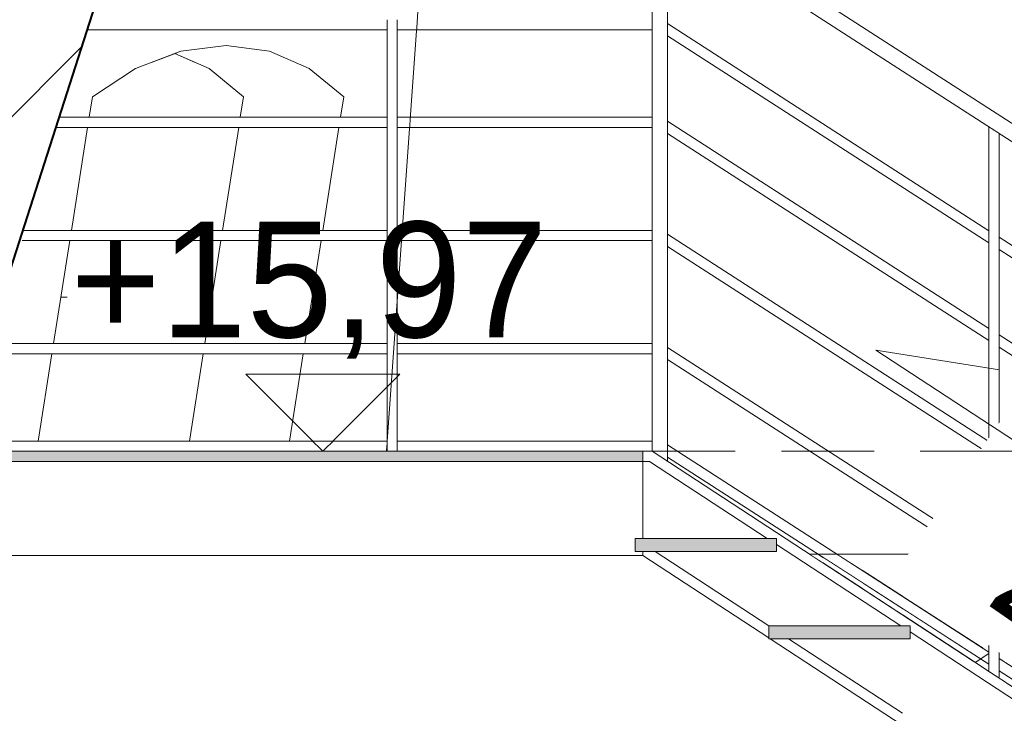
# Model space of a CAD drawing. Header units: millimetres. Extents: x 16408 to 39505, y -6861 to 26364.
# Tile 81 of 85: x 28852 to 30768, y 15456 to 16806. Entities that reach past the tile are written whole.
import ezdxf

# ---------------------------------------------------------------- set-up
doc = ezdxf.new("R2010")
doc.units = ezdxf.units.MM
doc.header["$MEASUREMENT"] = 0
doc.linetypes.add('Przerywana gęsta', pattern=[270, 180, -90])
doc.linetypes.add('Wipeout_Contour', pattern=[1000, 0, -1000])
for name, color, linetype, lineweight in [('0_Nr_pióra__1', 7, 'Continuous', 13), ('0_Nr_pióra__103', 7, 'Continuous', 5), ('0_Nr_pióra__51', 7, 'Continuous', 15), ('0_Nr_pióra__90', 7, 'Continuous', 13), ('inw_schody zewnętrzne_Nr_pióra__1', 7, 'Continuous', 13), ('inw_schody zewnętrzne_Nr_pióra__27', 7, 'Continuous', 40), ('inw_schody zewnętrzne_Nr_pióra__87', 7, 'Continuous', 13)]:
    doc.layers.add(name, color=color, linetype=linetype, lineweight=lineweight)
doc.layers.add('inw_schody zewnętrzne', color=7, linetype='Continuous')
doc.layers.add('inw_ściany zewnętrzne_Nr_pióra__61', color=7, linetype='Continuous', lineweight=13, true_color=0x6a6a6a)
doc.styles.add('STYL_AUTOMATYCZNY_1', font='txt')

# ---------------------------------------------------------------- blocks, each defined once
blk = doc.blocks.new('Wymiary_18_4', base_point=(29441.8, 15966.4))
at = {"layer": '0_Nr_pióra__1', "color": 7, "linetype": 'Continuous', "lineweight": 13}
for p, q in [((29441.8, 15966.4), (29291.8, 16116.4)), ((29291.8, 16116.4), (29591.8, 16116.4)), ((29591.8, 16116.4), (29441.8, 15966.4))]:
    blk.add_line(p, q, dxfattribs=at)
at = {"layer": '0_Nr_pióra__1', "color": 7, "lineweight": 13, "insert": (28950.5, 16146.4), "char_height": 225, "attachment_point": 7, "style": 'STYL_AUTOMATYCZNY_1'}
blk.add_mtext('\\A1;{\\pql;\\fCentury Gothic|b0|i0|c238|p34;+15,97}', dxfattribs=at)

msp = doc.modelspace()

# ---------------------------------------------------------------- wipeouts: each hides what was drawn before it
at = {"color": 254, "linetype": 'Wipeout_Contour', "lineweight": 0, "ltscale": 134249.110136}
msp.add_wipeout([(29179, 15966.4), (29373.9, 15966.4), (29482.3, 16656.4), (29287.4, 16656.4)], dxfattribs=at).dxf.layer = 'inw_schody zewnętrzne'
at = {"color": 254, "linetype": 'Wipeout_Contour', "lineweight": 0, "ltscale": 271329.607126}
msp.add_wipeout([(29831.4, 15946.4), (29817.5, 15766.4), (30064.5, 15766.4), (30064.5, 15771.4), (30049.5, 15771.4), (30049.5, 15796.4), (30064.5, 15796.4), (30064.5, 15946.4)], dxfattribs=at).dxf.layer = 'inw_schody zewnętrzne'
at = {"color": 254, "linetype": 'Wipeout_Contour', "lineweight": 0, "ltscale": 102745.632405}
msp.add_wipeout([(30388.6, 15766.4), (30415.9, 15748.6), (30415.9, 15766.4)], dxfattribs=at).dxf.layer = 'inw_schody zewnętrzne'
at = {"color": 254, "linetype": 'Wipeout_Contour', "lineweight": 0, "ltscale": 138168.836455}
msp.add_wipeout([(30725.9, 15766.4), (30725.9, 15545.9), (30879.8, 15445.3), (30879.8, 15766.4)], dxfattribs=at).dxf.layer = 'inw_schody zewnętrzne'

# ---------------------------------------------------------------- next in the draw order: wipeouts: each hides what was drawn before it
at = {"color": 254, "linetype": 'Wipeout_Contour', "lineweight": 0, "ltscale": 102173.880917}
msp.add_wipeout([(30064.5, 15954.7), (30064.5, 15796.4), (30306.6, 15796.4)], dxfattribs=at)
at = {"color": 254, "linetype": 'Wipeout_Contour', "lineweight": 0, "ltscale": 204159.295802}
msp.add_wipeout([(30088.3, 15771.4), (30064.5, 15771.4), (30064.5, 15763.3), (30309.5, 15603.1), (30309.5, 15626.4), (30310, 15626.4)], dxfattribs=at)
at = {"color": 254, "linetype": 'Wipeout_Contour', "lineweight": 0, "ltscale": 135046.978927}
msp.add_wipeout([(29220.4, 16711.2), (29287.4, 16656.4), (29482.3, 16656.4), (29415.3, 16711.2)], dxfattribs=at).dxf.layer = 'inw_schody zewnętrzne'
at = {"color": 254, "linetype": 'Wipeout_Contour', "lineweight": 0, "ltscale": 137709.95904}
msp.add_wipeout([(30725.9, 15766.4), (30571.1, 15766.4), (30571.1, 15647.2), (30725.9, 15545.9)], dxfattribs=at).dxf.layer = 'inw_schody zewnętrzne'

# ---------------------------------------------------------------- next in the draw order: wipeouts: each hides what was drawn before it
at = {"color": 254, "linetype": 'Wipeout_Contour', "lineweight": 0, "ltscale": 170968.932055}
msp.add_wipeout([(30348.3, 15601.4), (30312.1, 15601.4), (30569.5, 15433.1), (30569.5, 15456.4), (30570, 15456.4)], dxfattribs=at)
at = {"color": 254, "linetype": 'Wipeout_Contour', "lineweight": 0, "ltscale": 168521.779267}
msp.add_wipeout([(29153.5, 16740.4), (29220.4, 16711.2), (29415.3, 16711.2), (29337.9, 16745), (29165.4, 16745)], dxfattribs=at).dxf.layer = 'inw_schody zewnętrzne'
at = {"color": 254, "linetype": 'Wipeout_Contour', "lineweight": 0, "ltscale": 137365.381393}
msp.add_wipeout([(30493.5, 15697.9), (30571.1, 15647.2), (30571.1, 15766.4), (30493.5, 15766.4)], dxfattribs=at).dxf.layer = 'inw_schody zewnętrzne'

# ---------------------------------------------------------------- next in the draw order: wipeouts: each hides what was drawn before it
at = {"color": 254, "linetype": 'Wipeout_Contour', "lineweight": 0, "ltscale": 101123.259792}
msp.add_wipeout([(29253.5, 16756.4), (29165.4, 16745), (29337.9, 16745)], dxfattribs=at).dxf.layer = 'inw_schody zewnętrzne'
at = {"color": 254, "linetype": 'Wipeout_Contour', "lineweight": 0, "ltscale": 137136.164762}
msp.add_wipeout([(30493.5, 15766.4), (30415.9, 15766.4), (30415.9, 15748.6), (30493.5, 15697.9)], dxfattribs=at).dxf.layer = 'inw_schody zewnętrzne'

# ---------------------------------------------------------------- next in the draw order: wipeouts: each hides what was drawn before it
at = {"color": 254, "linetype": 'Wipeout_Contour', "lineweight": 0, "ltscale": 585524.47313}
msp.add_wipeout([(31364.5, 15128.4), (30064.5, 15978.4), (30064.5, 15954.7), (30306.6, 15796.4), (30324.5, 15796.4), (30324.5, 15784.7), (30566.6, 15626.4), (30584.5, 15626.4), (30584.5, 15614.7), (30826.6, 15456.4), (30844.5, 15456.4), (30844.5, 15444.7), (31086.6, 15286.4), (31104.5, 15286.4), (31104.5, 15274.7), (31346.6, 15116.4), (31364.5, 15116.4)], dxfattribs=at)
at = {"color": 254, "linetype": 'Wipeout_Contour', "lineweight": 0, "ltscale": 100831.077153}
msp.add_wipeout([(29107.1, 16722.6), (29194.3, 16722.6), (29153.5, 16740.4)], dxfattribs=at).dxf.layer = 'inw_schody zewnętrzne'

# ---------------------------------------------------------------- next in the draw order: hatches: boundary and pattern name
at = {"layer": '0_Nr_pióra__1', "linetype": 'Continuous', "lineweight": 0, "true_color": 0x000000}
msp.add_hatch(color=18, dxfattribs=at).paths.add_polyline_path([(30064.5, 15946.4), (30064.5, 15966.4), (28719.4, 15966.4), (28713, 15946.4)])

# ---------------------------------------------------------------- next in the draw order: wipeouts: each hides what was drawn before it
at = {"color": 254, "linetype": 'Wipeout_Contour', "lineweight": 0, "ltscale": 257275.211859}
msp.add_wipeout([(30807.6, 20512.3), (32531.8, 15143.8), (32728.1, 15766.4), (31148.3, 20691.7), (31043.7, 21112.3), (29925.6, 21112.3), (30179.3, 20512.3)], dxfattribs=at).dxf.layer = 'inw_schody zewnętrzne'

# ---------------------------------------------------------------- next in the draw order: hatches: boundary and pattern name
at = {"layer": '0_Nr_pióra__1', "linetype": 'Continuous', "lineweight": 0, "true_color": 0x000000}
msp.add_hatch(color=18, dxfattribs=at).paths.add_polyline_path([(30584.5, 15601.4), (30584.5, 15626.4), (30309.5, 15626.4), (30309.5, 15601.4)])

# ---------------------------------------------------------------- next in the draw order: wipeouts: each hides what was drawn before it
at = {"color": 254, "linetype": 'Wipeout_Contour', "lineweight": 0, "ltscale": 347077.803161}
msp.add_wipeout([(30729.4, 15531.7), (30729.6, 15531.5), (30751.9, 15546.3), (30751.9, 15546.5), (30771.9, 15559.7), (30772.5, 15559.9), (30772.5, 15559.8), (31440.1, 16000.2), (31440.1, 16000.5), (31455.2, 16010.4)], dxfattribs=at)
at = {"color": 254, "linetype": 'Wipeout_Contour', "lineweight": 0, "ltscale": 138120.209268}
msp.add_wipeout([(28256.9, 15766.4), (28655.2, 15766.4), (30179.3, 20512.3), (29925.6, 21012.3)], dxfattribs=at).dxf.layer = 'inw_schody zewnętrzne'

# ---------------------------------------------------------------- next in the draw order: hatches: boundary and pattern name
at = {"layer": '0_Nr_pióra__1', "linetype": 'Continuous', "lineweight": 0, "true_color": 0x000000}
msp.add_hatch(color=18, dxfattribs=at).paths.add_polyline_path([(30324.5, 15771.4), (30324.5, 15796.4), (30049.5, 15796.4), (30049.5, 15771.4)])
at = {"layer": 'inw_schody zewnętrzne_Nr_pióra__1', "linetype": 'Continuous', "lineweight": 13}
h = msp.add_hatch(dxfattribs=at)
h.set_pattern_fill('Bloczki_ceramiczne_0004', style=0, pattern_type=2)
h.set_pattern_definition([(45, (0, 0), (-190.9188, 190.9188), [])])
h.paths.add_polyline_path([(28256.9, 15766.4), (28655.2, 15766.4), (30179.3, 20512.3), (29925.6, 21012.3)])

# ---------------------------------------------------------------- next in the draw order: linework, layer by layer
at = {"layer": '0_Nr_pióra__1', "color": 7, "linetype": 'Continuous', "lineweight": 13}
msp.add_line((30064.5, 15946.4), (28713, 15946.4), dxfattribs=at)
at = {"layer": '0_Nr_pióra__103', "color": 7, "linetype": 'Continuous', "lineweight": 5}
for p, q in [((30064.5, 15946.4), (30064.5, 15796.4)), ((30064.5, 15771.4), (30064.5, 15763.3))]:
    msp.add_line(p, q, dxfattribs=at)
at = {"layer": '0_Nr_pióra__51', "color": 7, "linetype": 'Continuous', "lineweight": 15}
msp.add_line((30049.5, 15796.4), (30049.5, 15771.4), dxfattribs=at)
at = {"layer": 'inw_schody zewnętrzne_Nr_pióra__87', "color": 7, "linetype": 'Continuous', "lineweight": 13}
for p, q in [((29165.4, 16745), (29253.5, 16756.4)), ((29253.5, 16756.4), (29337.9, 16745)), ((29077.4, 16711.2), (29165.4, 16745)), ((29220.4, 16711.2), (29153.5, 16740.4)), ((29337.9, 16745), (29415.3, 16711.2)), ((28993.2, 16656.4), (29077.4, 16711.2)), ((29287.4, 16656.4), (29220.4, 16711.2)), ((29415.3, 16711.2), (29482.3, 16656.4)), ((28986.9, 16616.4), (28993.2, 16656.4)), ((28952.3, 16396.4), (28983.8, 16596.4)), ((28917.8, 16176.4), (28949.2, 16376.4)), ((28943.9, 16266.4), (28931.9, 16266.4)), ((28887.9, 15986.4), (28914.6, 16156.4)), ((28654.2, 15763.3), (30064.5, 15763.3))]:
    msp.add_line(p, q, dxfattribs=at)

# ---------------------------------------------------------------- next in the draw order: wipeouts: each hides what was drawn before it
at = {"color": 254, "linetype": 'Wipeout_Contour', "lineweight": 0, "ltscale": 139453.684807}
msp.add_wipeout([(30702, 15549.6), (30729.4, 15531.7), (31455.2, 16010.4), (31455.2, 16046.4)], dxfattribs=at)

# ---------------------------------------------------------------- next in the draw order: wipeouts: each hides what was drawn before it
at = {"color": 254, "linetype": 'Wipeout_Contour', "lineweight": 0, "ltscale": 175122.781088}
msp.add_wipeout([(30112.8, 17001.1), (31381.5, 16183.2), (31382.8, 16185.1), (31382.8, 16218), (30112.8, 17036.8)], dxfattribs=at)
at = {"color": 254, "linetype": 'Wipeout_Contour', "lineweight": 0, "ltscale": 135604.526879}
msp.add_wipeout([(29331.8, 16806.4), (29325.4, 16786.4), (29566.7, 16786.4), (29566.7, 16806.4)], dxfattribs=at)
at = {"color": 254, "linetype": 'Wipeout_Contour', "lineweight": 0, "ltscale": 136952.295747}
msp.add_wipeout([(29586.7, 16806.4), (29586.7, 16786.4), (30082.8, 16786.4), (30082.8, 16806.4)], dxfattribs=at)
at = {"color": 254, "linetype": 'Wipeout_Contour', "lineweight": 0, "ltscale": 135123.424226}
msp.add_wipeout([(29270.8, 16616.4), (29264.4, 16596.4), (29566.7, 16596.4), (29566.7, 16616.4)], dxfattribs=at)
at = {"color": 254, "linetype": 'Wipeout_Contour', "lineweight": 0, "ltscale": 136581.047577}
msp.add_wipeout([(29586.7, 16616.4), (29586.7, 16596.4), (30082.8, 16596.4), (30082.8, 16616.4)], dxfattribs=at)
at = {"color": 254, "linetype": 'Wipeout_Contour', "lineweight": 0, "ltscale": 134569.735955}
msp.add_wipeout([(29200.1, 16396.4), (29193.7, 16376.4), (29566.7, 16376.4), (29566.7, 16396.4)], dxfattribs=at)
at = {"color": 254, "linetype": 'Wipeout_Contour', "lineweight": 0, "ltscale": 136155.216568}
msp.add_wipeout([(29586.7, 16396.4), (29586.7, 16376.4), (30082.8, 16376.4), (30082.8, 16396.4)], dxfattribs=at)
at = {"color": 254, "linetype": 'Wipeout_Contour', "lineweight": 0, "ltscale": 134019.714815}
msp.add_wipeout([(29123.1, 16156.4), (29566.7, 16156.4), (29566.7, 16176.4), (29129.5, 16176.4)], dxfattribs=at)
at = {"color": 254, "linetype": 'Wipeout_Contour', "lineweight": 0, "ltscale": 135733.754985}
msp.add_wipeout([(29586.7, 16156.4), (30082.8, 16156.4), (30082.8, 16176.4), (29586.7, 16176.4)], dxfattribs=at)
at = {"color": 254, "linetype": 'Wipeout_Contour', "lineweight": 0, "ltscale": 133557.097187}
msp.add_wipeout([(29070.6, 15966.4), (29566.7, 15966.4), (29566.7, 15986.4), (29070.6, 15986.4)], dxfattribs=at)
at = {"color": 254, "linetype": 'Wipeout_Contour', "lineweight": 0, "ltscale": 135373.313124}
msp.add_wipeout([(29586.7, 15966.4), (30082.8, 15966.4), (30082.8, 15986.4), (29586.7, 15986.4)], dxfattribs=at)
at = {"color": 254, "linetype": 'Wipeout_Contour', "lineweight": 0, "ltscale": 137074.912018}
msp.add_wipeout([(30737.8, 15575.7), (30112.8, 15978.7), (30112.8, 15954.9), (30737.8, 15552)], dxfattribs=at)
at = {"color": 254, "linetype": 'Wipeout_Contour', "lineweight": 0, "ltscale": 102161.770719}
msp.add_wipeout([(30097.8, 15946.4), (30082.8, 15956.1), (30082.8, 15946.4)], dxfattribs=at)
at = {"color": 254, "linetype": 'Wipeout_Contour', "lineweight": 0, "ltscale": 137842.249969}
msp.add_wipeout([(30751.9, 15546.5), (30751.9, 15517), (30771.9, 15503.9), (30771.9, 15559.7)], dxfattribs=at)

# ---------------------------------------------------------------- next in the draw order: linework, layer by layer
at = {"layer": '0_Nr_pióra__1', "color": 7, "linetype": 'Continuous', "lineweight": 13}
for q in [(28719.4, 15966.4), (30064.5, 15946.4)]:
    msp.add_line((30064.5, 15966.4), q, dxfattribs=at)
at = {"layer": '0_Nr_pióra__103', "color": 7, "linetype": 'Continuous', "lineweight": 5}
for p, q in [((29566.7, 16786.4), (29566.7, 16806.4)), ((29586.7, 16786.4), (29586.7, 16806.4)), ((29566.7, 16786.4), (28982.8, 16786.4)), ((29566.7, 16616.4), (29566.7, 16786.4)), ((29586.7, 16616.4), (29586.7, 16786.4)), ((29566.7, 16616.4), (28928.2, 16616.4)), ((29566.7, 16596.4), (29566.7, 16616.4)), ((29586.7, 16596.4), (29586.7, 16616.4)), ((29566.7, 16596.4), (28921.7, 16596.4)), ((29566.7, 16396.4), (29566.7, 16596.4)), ((29586.7, 16396.4), (29586.7, 16596.4)), ((29566.7, 16396.4), (28857.5, 16396.4)), ((29566.7, 16376.4), (29566.7, 16396.4)), ((29586.7, 16376.4), (29586.7, 16396.4)), ((29566.7, 16376.4), (28856.8, 16376.4)), ((29566.7, 16176.4), (29566.7, 16376.4)), ((29586.7, 16176.4), (29586.7, 16376.4)), ((29566.7, 16176.4), (28786.8, 16176.4)), ((29566.7, 16156.4), (29566.7, 16176.4)), ((29586.7, 16156.4), (29586.7, 16176.4)), ((29566.7, 16156.4), (28776.3, 16156.4)), ((29566.7, 15986.4), (29566.7, 16156.4)), ((29586.7, 15986.4), (29586.7, 16156.4)), ((29566.7, 15986.4), (28725.8, 15986.4)), ((29566.7, 15966.4), (29566.7, 15986.4)), ((29586.7, 15966.4), (29586.7, 15986.4)), ((29566.7, 15966.4), (29070.6, 15966.4)), ((29586.7, 15966.4), (29566.7, 15966.4)), ((30309.5, 15626.4), (30309.5, 15601.4)), ((30584.5, 15626.4), (30309.5, 15626.4)), ((30584.5, 15601.4), (30309.5, 15601.4)), ((30569.5, 15433.1), (30312.1, 15601.4)), ((30570, 15456.4), (30348.3, 15601.4))]:
    msp.add_line(p, q, dxfattribs=at)
at = {"layer": '0_Nr_pióra__51', "color": 7, "linetype": 'Continuous', "lineweight": 15}
msp.add_line((30584.5, 15626.4), (30584.5, 15601.4), dxfattribs=at)
at = {"layer": 'inw_schody zewnętrzne_Nr_pióra__87', "color": 7, "linetype": 'Continuous', "lineweight": 13}
for p, q in [((29565.8, 15967.9), (29807.3, 19353.9)), ((29281.1, 16616.4), (29287.4, 16656.4)), ((29482.3, 16656.4), (29476, 16616.4)), ((29246.5, 16396.4), (29278, 16596.4)), ((29472.9, 16596.4), (29441.4, 16396.4)), ((29212, 16176.4), (29243.4, 16376.4)), ((29438.3, 16376.4), (29406.9, 16176.4)), ((29182.1, 15986.4), (29208.8, 16156.4)), ((29403.7, 16156.4), (29377, 15986.4))]:
    msp.add_line(p, q, dxfattribs=at)

# ---------------------------------------------------------------- next in the draw order: block references
at = {"color": 7, "linetype": 'Continuous', "lineweight": 13}
msp.add_blockref('Wymiary_18_4', (29441.8, 15966.4), dxfattribs=at)

# ---------------------------------------------------------------- next in the draw order: wipeouts: each hides what was drawn before it
at = {"color": 254, "linetype": 'Wipeout_Contour', "lineweight": 0, "ltscale": 137426.240209}
msp.add_wipeout([(30112.8, 16168.7), (30112.8, 16144.9), (30737.8, 15742), (30737.8, 15765.7)], dxfattribs=at)
at = {"color": 254, "linetype": 'Wipeout_Contour', "lineweight": 0, "ltscale": 138625.850176}
msp.add_wipeout([(30757.8, 15562.9), (30757.8, 15539.1), (31382.8, 15136.2), (31382.8, 15159.9)], dxfattribs=at)

# ---------------------------------------------------------------- next in the draw order: linework, layer by layer
at = {"layer": '0_Nr_pióra__103', "color": 7, "linetype": 'Continuous', "lineweight": 5}
for p, q in [((30310, 15626.4), (30088.3, 15771.4)), ((30566.6, 15626.4), (30324.5, 15784.7)), ((30309.5, 15603.1), (30064.5, 15763.3))]:
    msp.add_line(p, q, dxfattribs=at)
at = {"layer": '0_Nr_pióra__51', "color": 7, "linetype": 'Continuous', "lineweight": 15}
for p, q in [((30324.5, 15796.4), (30049.5, 15796.4)), ((30324.5, 15796.4), (30324.5, 15771.4)), ((30324.5, 15771.4), (30049.5, 15771.4))]:
    msp.add_line(p, q, dxfattribs=at)

# ---------------------------------------------------------------- next in the draw order: wipeouts: each hides what was drawn before it
at = {"color": 254, "linetype": 'Wipeout_Contour', "lineweight": 0, "ltscale": 137837.157271}
msp.add_wipeout([(30112.8, 16388.7), (30112.8, 16364.9), (30737.8, 15962), (30737.8, 15985.7)], dxfattribs=at)
at = {"color": 254, "linetype": 'Wipeout_Contour', "lineweight": 0, "ltscale": 138964.162434}
msp.add_wipeout([(31382.8, 15349.9), (30757.8, 15752.9), (30757.8, 15729.1), (31382.8, 15326.2)], dxfattribs=at)

# ---------------------------------------------------------------- next in the draw order: wipeouts: each hides what was drawn before it
at = {"color": 254, "linetype": 'Wipeout_Contour', "lineweight": 0, "ltscale": 138252.453927}
msp.add_wipeout([(30737.8, 16205.7), (30112.8, 16608.7), (30112.8, 16584.9), (30737.8, 16182)], dxfattribs=at)
at = {"color": 254, "linetype": 'Wipeout_Contour', "lineweight": 0, "ltscale": 139360.043935}
msp.add_wipeout([(31382.8, 15569.9), (30757.8, 15972.9), (30757.8, 15949.1), (31382.8, 15546.2)], dxfattribs=at)

# ---------------------------------------------------------------- next in the draw order: wipeouts: each hides what was drawn before it
at = {"color": 254, "linetype": 'Wipeout_Contour', "lineweight": 0, "ltscale": 138614.613476}
msp.add_wipeout([(30737.8, 16395.7), (30112.8, 16798.7), (30112.8, 16774.9), (30737.8, 16372)], dxfattribs=at)
at = {"color": 254, "linetype": 'Wipeout_Contour', "lineweight": 0, "ltscale": 139760.344618}
msp.add_wipeout([(30757.8, 16169.1), (31382.8, 15766.2), (31382.8, 15789.9), (30757.8, 16192.9)], dxfattribs=at)

# ---------------------------------------------------------------- next in the draw order: wipeouts: each hides what was drawn before it
at = {"color": 254, "linetype": 'Wipeout_Contour', "lineweight": 0, "ltscale": 205435.031236}
msp.add_wipeout([(30082.8, 17056.1), (30082.8, 15956.1), (30097.8, 15946.4), (30097.8, 15958.4), (30112.8, 15948.6), (30112.8, 17036.8)], dxfattribs=at)
at = {"color": 254, "linetype": 'Wipeout_Contour', "lineweight": 0, "ltscale": 140109.586061}
msp.add_wipeout([(30757.8, 16382.9), (30757.8, 16359.1), (31382.8, 15956.2), (31382.8, 15979.9)], dxfattribs=at)

# ---------------------------------------------------------------- next in the draw order: linework, layer by layer
at = {"layer": '0_Nr_pióra__103', "color": 7, "linetype": 'Continuous', "lineweight": 5}
for p, q in [((30082.8, 15966.4), (30082.8, 17016.4)), ((30112.8, 15948.6), (30112.8, 17001.1)), ((30082.8, 16786.4), (29586.7, 16786.4)), ((30082.8, 16616.4), (29586.7, 16616.4)), ((30082.8, 16596.4), (29586.7, 16596.4)), ((30082.8, 16396.4), (29586.7, 16396.4)), ((30082.8, 16376.4), (29586.7, 16376.4)), ((30082.8, 16176.4), (29586.7, 16176.4)), ((30082.8, 16156.4), (29586.7, 16156.4)), ((30082.8, 15986.4), (29586.7, 15986.4)), ((30082.8, 15966.4), (29586.7, 15966.4)), ((30306.6, 15796.4), (30077.2, 15946.4))]:
    msp.add_line(p, q, dxfattribs=at)
at = {"layer": '0_Nr_pióra__90', "color": 7, "linetype": 'Continuous', "lineweight": 13}
for p, q in [((30064.5, 15966.4), (30082.8, 15966.4)), ((30064.5, 15946.4), (30077.2, 15946.4))]:
    msp.add_line(p, q, dxfattribs=at)
at = {"layer": 'inw_schody zewnętrzne_Nr_pióra__27', "color": 7, "linetype": 'Continuous', "lineweight": 40}
msp.add_line((30179.3, 20512.3), (28455.2, 15143.8), dxfattribs=at)

# ---------------------------------------------------------------- next in the draw order: wipeouts: each hides what was drawn before it
at = {"color": 254, "linetype": 'Wipeout_Contour', "lineweight": 0, "ltscale": 138774.647738}
msp.add_wipeout([(30737.8, 16598.2), (30737.8, 15539.9), (30757.8, 15526.8), (30757.8, 16585.3)], dxfattribs=at)

# ---------------------------------------------------------------- next in the draw order: linework, layer by layer
at = {"layer": '0_Nr_pióra__103', "color": 7, "linetype": 'Continuous', "lineweight": 5}
for p, q in [((31382.8, 16218), (30112.8, 17036.8)), ((31611.8, 16034.7), (30112.8, 17001.1)), ((30737.8, 16395.7), (30112.8, 16798.7)), ((30737.8, 16372), (30112.8, 16774.9)), ((30737.8, 16205.7), (30112.8, 16608.7)), ((30737.8, 16395.7), (30737.8, 16598.2)), ((30737.8, 16182), (30112.8, 16584.9)), ((30757.8, 16382.9), (30757.8, 16585.3)), ((30737.8, 15985.7), (30112.8, 16388.7)), ((30737.8, 16372), (30737.8, 16395.7)), ((30737.8, 15962), (30112.8, 16364.9)), ((30737.8, 16205.7), (30737.8, 16372)), ((31611.2, 15832.7), (30757.8, 16382.9)), ((30757.8, 16359.1), (30757.8, 16382.9)), ((31611.2, 15808.9), (30757.8, 16359.1)), ((30757.8, 16192.9), (30757.8, 16359.1)), ((30737.8, 16182), (30737.8, 16205.7)), ((31611.2, 15642.7), (30757.8, 16192.9)), ((30757.8, 16169.1), (30757.8, 16192.9)), ((30737.8, 15985.7), (30737.8, 16182)), ((30737.8, 15765.7), (30112.8, 16168.7)), ((31611.2, 15618.9), (30757.8, 16169.1)), ((30757.8, 15972.9), (30757.8, 16169.1)), ((30737.8, 15742), (30112.8, 16144.9)), ((30757.8, 15586.3), (31455.3, 16046.4)), ((30757.8, 15972.9), (30737.8, 15985.7)), ((31641.2, 14947.4), (30082.8, 15966.4)), ((30737.8, 15575.7), (30112.8, 15978.7)), ((31611.2, 15422.7), (30757.8, 15972.9)), ((30757.8, 15949.1), (30757.8, 15972.9)), ((30737.8, 15552), (30112.8, 15954.9)), ((30757.8, 15949.1), (30737.8, 15962)), ((30737.8, 15765.7), (30737.8, 15962)), ((31611.2, 15398.9), (30757.8, 15949.1)), ((30757.8, 15752.9), (30757.8, 15949.1)), ((30757.8, 15752.9), (30737.8, 15765.7)), ((30737.8, 15742), (30737.8, 15765.7)), ((31611.2, 15202.7), (30757.8, 15752.9)), ((30757.8, 15729.1), (30757.8, 15752.9)), ((30757.8, 15729.1), (30737.8, 15742)), ((30737.8, 15575.7), (30737.8, 15742)), ((31611.2, 15178.9), (30757.8, 15729.1)), ((30757.8, 15562.9), (30757.8, 15729.1)), ((30826.6, 15456.4), (30584.5, 15614.7)), ((30711.1, 15555.6), (30737.8, 15573.1)), ((30737.8, 15552), (30737.8, 15575.7)), ((31611.2, 15012.7), (30757.8, 15562.9)), ((30757.8, 15539.1), (30757.8, 15562.9)), ((30737.8, 15539.9), (30737.8, 15552)), ((31611.2, 14988.9), (30757.8, 15539.1)), ((30757.8, 15526.8), (30757.8, 15539.1))]:
    msp.add_line(p, q, dxfattribs=at)
at = {"layer": 'inw_schody zewnętrzne_Nr_pióra__87', "color": 7, "linetype": 'Continuous', "lineweight": 13}
msp.add_line((30388.6, 15766.4), (31611.2, 15766.4), dxfattribs=at)

# ---------------------------------------------------------------- next in the draw order: wipeouts: each hides what was drawn before it
at = {"color": 7, "linetype": 'Wipeout_Contour', "lineweight": 5, "ltscale": 139354.912622}
msp.add_wipeout([(30962.8, 16317), (31521.6, 15930), (31107.9, 15332.7), (30549.1, 15719.7)], dxfattribs=at).dxf.layer = '0_Nr_pióra__103'

# ---------------------------------------------------------------- next in the draw order: linework, layer by layer
at = {"layer": '0_Nr_pióra__1', "color": 7, "linetype": 'Continuous', "lineweight": 13}
for p, q in [((31192.1, 15722.3), (30518.2, 16162.9)), ((30518.2, 16162.9), (30758.7, 16125.2))]:
    msp.add_line(p, q, dxfattribs=at)
at = {"layer": 'inw_ściany zewnętrzne_Nr_pióra__61', "color": 251, "linetype": 'Przerywana gęsta', "lineweight": 13, "true_color": 0x6a6a6a, "flags": 128}
msp.add_lwpolyline([(30064.5, 15966.4), (38941.5, 15966.4)], dxfattribs=at)

# ---------------------------------------------------------------- next in the draw order: texts
at = {"layer": '0_Nr_pióra__103', "color": 7, "linetype": 'Continuous', "lineweight": 5, "insert": (30862.7, 15575.6), "char_height": 225, "attachment_point": 8, "rotation": 325.2967, "line_spacing_factor": 0.963147, "style": 'STYL_AUTOMATYCZNY_1'}
msp.add_mtext('\\A1;{\\pqc;\\fCentury Gothic|b0|i0|c238|p34;6x17\\P\\pqc;\\fCentury Gothic|b0|i0|c238|p34;26}', dxfattribs=at)

doc.saveas('drawing.dxf')
